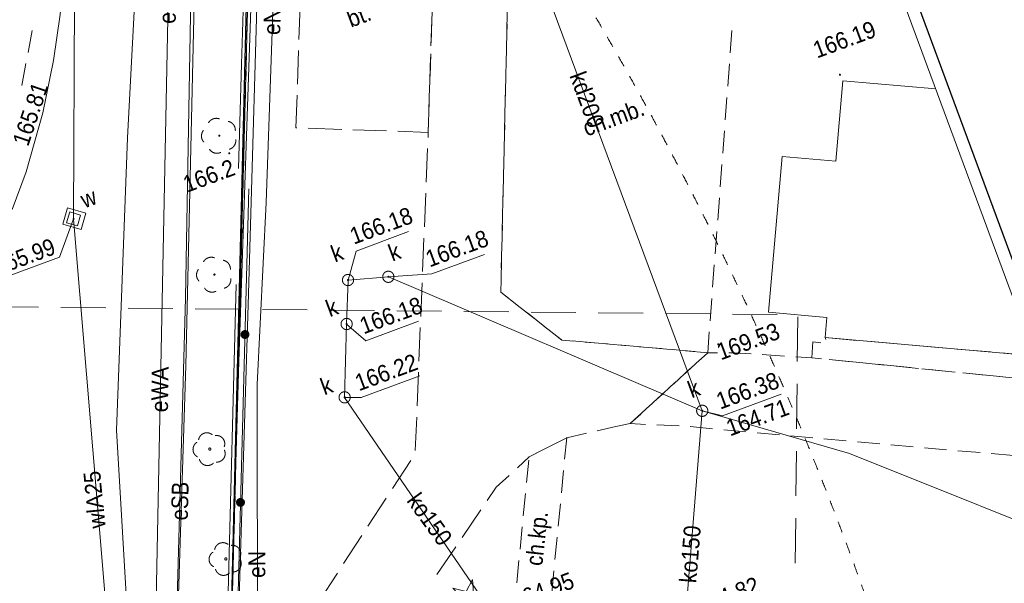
# Model space of a CAD drawing. Header units: millimetres. Extents: x -1155795 to 240441, y -422828 to 463730.
# Tile 58 of 66: x 47600 to 91579, y 22552 to 47720. Entities that reach past the tile are written whole.
import ezdxf
from ezdxf.xclip import XClip

# ---------------------------------------------------------------- set-up
doc = ezdxf.new("R2010")
doc.units = ezdxf.units.MM
doc.header["$MEASUREMENT"] = 0
doc.header["$XCLIPFRAME"] = 0
doc.linetypes.add('Dashed 1_500', pattern=[1000, 500, -500])
doc.linetypes.add('Wipeout_Contour', pattern=[1000, 0, -1000])
for name, color, linetype in [('00 PZT MAPA', 7, 'Continuous'), ('Sycow_7_KTOK - Ogrodzenie trwałe', 7, 'Continuous'), ('Sycow_7_punkt wysokościowy naturalny', 7, 'Continuous'), ('Sycow_7_punkt wysokościowy sztuczny', 7, 'Continuous'), ('Sycow_7_SUPS01_W - Punkt o określonej wysokości urządzenia', 7, 'Continuous'), ('Sycow_7_SUUS22_W - Właz kwadratowy', 7, 'Continuous')]:
    doc.layers.add(name, color=color, linetype=linetype)
for name, color, linetype, lineweight in [('0_Nr_pióra__27', 7, 'Continuous', 25), ('Nowe_0_Nr_pióra__27', 7, 'Continuous', 25), ('Sycow_7_218-kontur użytku gruntowego_Nr_pióra__3', 3, 'Continuous', 18), ('Sycow_7_219-działka ewidencyjna_Nr_pióra__7', 7, 'Continuous', 18), ('Sycow_7_312-budynek ewidencyjny_Nr_pióra__7', 7, 'Continuous', 18), ('Sycow_7_@Wywiad_Nr_pióra__5', 5, 'Continuous', 18), ('Sycow_7_@Wywiad_Nr_pióra__7', 7, 'Continuous', 18), ('Sycow_7_@Zakres_Nr_pióra__6', 6, 'Continuous', 18), ('Sycow_7_chodnik (powierzchnia)-Atr17_Nr_pióra__7', 7, 'Continuous', 18), ('Sycow_7_chodnik (powierzchnia)_Nr_pióra__7', 7, 'Continuous', 18), ('Sycow_7_drzewo liściaste (punkt)_Nr_pióra__94', 94, 'Continuous', 18), ('Sycow_7_krawężnik (linia)_Nr_pióra__7', 7, 'Continuous', 18), ('Sycow_7_KTCR - Chodnik_Nr_pióra__7', 7, 'Continuous', 18), ('Sycow_7_KTOK - Ogrodzenie trwałe_Nr_pióra__7', 7, 'Continuous', 18), ('Sycow_7_OBOP01 - Drzewo iglaste_Nr_pióra__96', 96, 'Continuous', 18), ('Sycow_7_OBOP02 - Drzewo liściaste_Nr_pióra__96', 96, 'Continuous', 18), ('Sycow_7_ogrodzenie trwałe (linia)_Nr_pióra__7', 7, 'Continuous', 18), ('Sycow_7_plac (powierzchnia)-Atr17_Nr_pióra__7', 7, 'Continuous', 18), ('Sycow_7_plac (powierzchnia)_Nr_pióra__7', 7, 'Continuous', 18), ('Sycow_7_przewód elektroenergetyczny (linia)-Atr1_Nr_pióra__1', 1, 'Continuous', 18), ('Sycow_7_przewód elektroenergetyczny (linia)_Nr_pióra__1', 1, 'Continuous', 18), ('Sycow_7_przewód kanalizacyjny (linia)-Atr1_Nr_pióra__34', 34, 'Continuous', 18), ('Sycow_7_przewód kanalizacyjny (linia)_Nr_pióra__34', 34, 'Continuous', 18), ('Sycow_7_przewód wodociągowy (linia)-Atr1_Nr_pióra__5', 5, 'Continuous', 18), ('Sycow_7_przewód wodociągowy (linia)_Nr_pióra__5', 5, 'Continuous', 18), ('Sycow_7_punkt o określonej wysokości (sieć kanalizacyjna)-Atr2_Nr_pióra__34', 34, 'Continuous', 18), ('Sycow_7_punkt o określonej wysokości (sieć kanalizacyjna)-Atr2_Nr_pióra__7', 7, 'Continuous', 18), ('Sycow_7_punkt o określonej wysokości (sieć kanalizacyjna)-Atr3_Nr_pióra__34', 34, 'Continuous', 18), ('Sycow_7_punkt o określonej wysokości (sieć kanalizacyjna)_Nr_pióra__34', 34, 'Continuous', 18), ('Sycow_7_punkt wysokościowy naturalny-Atr2_Nr_pióra__7', 7, 'Continuous', 18), ('Sycow_7_punkt wysokościowy sztuczny-Atr2_Nr_pióra__7', 7, 'Continuous', 18), ('Sycow_7_studzienka okrągła - przewód kanalizacyjny (punkt)-Atr17_Nr_pióra__34', 34, 'Continuous', 18), ('Sycow_7_studzienka okrągła - przewód kanalizacyjny (punkt)_Nr_pióra__34', 34, 'Continuous', 18), ('Sycow_7_SUBP02_W - Komora podziemna - przewód wodociągowy_Nr_pióra__5', 5, 'Continuous', 18), ('Sycow_7_SUPE - Przewód elektroenergetyczny_Nr_pióra__1', 1, 'Continuous', 18), ('Sycow_7_SUPE_O - Przewód elektroenergetyczny - opis_Nr_pióra__1', 1, 'Continuous', 18), ('Sycow_7_SUPS01_W - Punkt o określonej wysokości urządzenia_Nr_pióra__7', 7, 'Continuous', 18), ('Sycow_7_SUPS01_W_O - Punkt o określonej wysokości urządzenia - rzędna góry_Nr_pióra__5', 5, 'Continuous', 18), ('Sycow_7_SUUS22_W - Właz - opis_Nr_pióra__7', 7, 'Continuous', 18), ('Sycow_7_SUUS22_W - Właz kwadratowy_Nr_pióra__7', 7, 'Continuous', 18), ('Sycow_7_Warstwa 3_Nr_pióra__7', 7, 'Continuous', 18)]:
    doc.layers.add(name, color=color, linetype=linetype, lineweight=lineweight)
doc.layers.add('0_Nr_pióra__99', color=7, linetype='Continuous', lineweight=0, true_color=0xaad2ff)
doc.layers.add('Sycow_7_PZT_RT - Linia rozgraniczająca_Nr_pióra__252', color=7, linetype='Continuous', lineweight=18, true_color=0x929292)
doc.styles.add('STYL_AUTOMATYCZNY_5', font='txt', dxfattribs={"width": 0.9})
doc.styles.add('STYL_AUTOMATYCZNY_6', font='txt', dxfattribs={"width": 0.87})

# ---------------------------------------------------------------- blocks, each defined once
blk = doc.blocks.new('Rysunek_1_7', base_point=(14567, -19307))
at = {"layer": 'Sycow_7_drzewo liściaste (punkt)_Nr_pióra__94', "linetype": 'Continuous', "lineweight": 18}
for points in [[(56566, 42558, 1), (56472, 42523, 1)], [(56346, 36356, 1), (56252, 36321, 1)]]:
    blk.add_hatch(color=94, dxfattribs=at).paths.add_polyline_path(points)
at = {"layer": 'Sycow_7_KTOK - Ogrodzenie trwałe', "linetype": 'Continuous', "lineweight": 0, "true_color": 0x000000}
for points in [[(57828, 33723, 1), (57500, 33601, 1)], [(57626, 26225, 1), (57297, 26104, 1)]]:
    blk.add_hatch(color=178, dxfattribs=at).paths.add_polyline_path(points)
at = {"layer": 'Sycow_7_punkt o określonej wysokości (sieć kanalizacyjna)_Nr_pióra__34', "linetype": 'Continuous', "lineweight": 18}
for points in [[(62307, 36110, 1), (62222, 36079, 1)], [(64109, 36255, 1), (64024, 36224, 1)], [(62245, 34147, 1), (62160, 34115, 1)], [(62156, 30872, 1), (62072, 30841, 1)], [(78129, 30271, 1), (78044, 30240, 1)]]:
    blk.add_hatch(color=34, dxfattribs=at).paths.add_polyline_path(points)
at = {"layer": 'Sycow_7_punkt wysokościowy naturalny', "linetype": 'Continuous', "lineweight": 0, "true_color": 0x000000}
blk.add_hatch(color=178, dxfattribs=at).paths.add_polyline_path([(57001, 41770, 1), (56917, 41739, 1)])
at = {"layer": 'Sycow_7_punkt wysokościowy sztuczny', "linetype": 'Continuous', "lineweight": 0, "true_color": 0x000000}
for points in [[(84280, 45280, 1), (84195, 45249, 1)], [(78841, 33243, 1), (78757, 33212, 1)]]:
    blk.add_hatch(color=178, dxfattribs=at).paths.add_polyline_path(points)
at = {"layer": 'Sycow_7_218-kontur użytku gruntowego_Nr_pióra__3', "color": 3, "linetype": 'Continuous', "lineweight": 18}
for p, q in [((57762, 47434), (57749, 46935)), ((57749, 46935), (57762, 47434)), ((57737, 46435), (57724, 45935)), ((57724, 45935), (57737, 46435)), ((57711, 45435), (57698, 44935)), ((57698, 44935), (57711, 45435)), ((57685, 44435), (57672, 43936)), ((57672, 43936), (57685, 44435)), ((57659, 43436), (57646, 42936)), ((57646, 42936), (57659, 43436)), ((57633, 42436), (57620, 41936)), ((57620, 41936), (57633, 42436)), ((57607, 41436), (57594, 40937)), ((57594, 40937), (57607, 41436)), ((57581, 40437), (57569, 39937)), ((57569, 39937), (57581, 40437)), ((57556, 39437), (57543, 38937)), ((57543, 38937), (57556, 39437)), ((57530, 38437), (57517, 37938)), ((57517, 37938), (57530, 38437)), ((57504, 37438), (57491, 36938)), ((57491, 36938), (57504, 37438)), ((57478, 36438), (57465, 35938)), ((57465, 35938), (57478, 36438)), ((57452, 35438), (57439, 34939)), ((57439, 34939), (57452, 35438)), ((57426, 34439), (57413, 33939)), ((57413, 33939), (57426, 34439)), ((57400, 33439), (57388, 32939)), ((57388, 32939), (57400, 33439)), ((57375, 32439), (57362, 31940)), ((57362, 31940), (57375, 32439)), ((57349, 31440), (57336, 30940)), ((57336, 30940), (57349, 31440)), ((57323, 30440), (57310, 29940)), ((57310, 29940), (57323, 30440)), ((57297, 29440), (57284, 28941)), ((57284, 28941), (57297, 29440)), ((57271, 28441), (57258, 27941)), ((57258, 27941), (57271, 28441)), ((57245, 27441), (57232, 26941)), ((57232, 26941), (57245, 27441)), ((57220, 26441), (57207, 25942)), ((57207, 25942), (57220, 26441)), ((57194, 25442), (57181, 24942)), ((57181, 24942), (57194, 25442)), ((57168, 24442), (57155, 23942)), ((57155, 23942), (57168, 24442)), ((57142, 23442), (57129, 22943)), ((57129, 22943), (57142, 23442))]:
    blk.add_line(p, q, dxfattribs=at)
at = {"layer": 'Sycow_7_219-działka ewidencyjna_Nr_pióra__7', "color": 7, "linetype": 'Continuous', "lineweight": 18}
blk.add_line((56772, 9140), (58068, 59237), dxfattribs=at)
at = {"layer": 'Sycow_7_312-budynek ewidencyjny_Nr_pióra__7', "color": 7, "linetype": 'Continuous', "lineweight": 18}
for p, q in [((84048, 41399), (84360, 44990)), ((84360, 44990), (88526, 44626)), ((81052, 34659), (81656, 41611)), ((81656, 41611), (84048, 41399)), ((83654, 34428), (81052, 34659)), ((83573, 33524), (83654, 34428)), ((92938, 32709), (83573, 33524))]:
    blk.add_line(p, q, dxfattribs=at)
at = {"layer": 'Sycow_7_@Wywiad_Nr_pióra__7', "color": 7, "linetype": 'Continuous', "lineweight": 18}
for p, q in [((65839, 42465), (65848, 42689)), ((65757, 40467), (65818, 41966)), ((65676, 38469), (65737, 39967)), ((65595, 36470), (65656, 37969)), ((65514, 34472), (65575, 35971)), ((65433, 32474), (65494, 33972)), ((65352, 30475), (65413, 31974)), ((65271, 28477), (65332, 29976)), ((64249, 26779), (65068, 28035)), ((63156, 25104), (63976, 26360)), ((68203, 25836), (67361, 24594)), ((62063, 23429), (62883, 24685)), ((67080, 24180), (66239, 22939)), ((60970, 21754), (61790, 23010))]:
    blk.add_line(p, q, dxfattribs=at)
at = {"layer": 'Sycow_7_@Wywiad_Nr_pióra__7', "color": 7, "linetype": 'Continuous', "lineweight": 18, "flags": 128}
for points in [[(74866, 29681), (74222, 29553), (73399, 29365)], [(72912, 29255), (72036, 29055), (71500, 28781)], [(71055, 28553), (70354, 28193), (69830, 27711)], [(69462, 27373), (68884, 26840), (68483, 26249)]]:
    blk.add_lwpolyline(points, dxfattribs=at)
at = {"layer": 'Sycow_7_@Zakres_Nr_pióra__6', "color": 6, "linetype": 'Continuous', "lineweight": 18}
for p, q in [((46442, 34896), (48442, 34876)), ((49442, 34866), (51442, 34847)), ((52442, 34837), (54442, 34817)), ((55442, 34808), (57442, 34788)), ((58442, 34778), (60442, 34758)), ((61442, 34749), (63441, 34729)), ((64441, 34719), (66441, 34700)), ((67441, 34690), (69441, 34670)), ((70441, 34660), (72441, 34641)), ((73441, 34631), (75441, 34611)), ((76441, 34601), (78441, 34582)), ((79441, 34572), (81441, 34552)), ((82352, 34456), (82333, 32456)), ((82323, 31456), (82303, 29456)), ((82293, 28456), (82274, 26456)), ((82264, 25456), (82244, 23457))]:
    blk.add_line(p, q, dxfattribs=at)
at = {"layer": 'Sycow_7_chodnik (powierzchnia)_Nr_pióra__7', "color": 7, "linetype": 'Continuous', "lineweight": 18}
for p, q in [((69381, 48115), (69358, 47115)), ((66006, 47690), (65974, 46691)), ((69344, 46541), (69368, 47541)), ((47973, 46255), (48160, 47238)), ((79340, 46243), (79416, 47240)), ((65958, 46191), (65927, 45192)), ((69346, 46615), (69323, 45616)), ((47692, 44782), (47879, 45764)), ((69310, 45042), (69333, 46041)), ((79228, 44747), (79303, 45745)), ((69311, 45116), (69288, 44116)), ((65911, 44692), (65879, 43692)), ((69275, 43542), (69298, 44542)), ((79115, 43252), (79190, 44249)), ((69276, 43616), (69253, 42617)), ((65864, 43193), (65848, 42689)), ((69240, 42042), (69263, 43042)), ((79002, 41756), (79077, 42753)), ((69241, 42117), (69218, 41117)), ((69205, 40543), (69228, 41543)), ((78889, 40260), (78964, 41257)), ((69206, 40617), (69183, 39617)), ((69170, 39043), (69193, 40043)), ((78776, 38764), (78852, 39762)), ((69171, 39117), (69148, 38118)), ((69135, 37544), (69158, 38543)), ((78663, 37269), (78739, 38266)), ((69136, 37618), (69113, 36618)), ((69100, 36044), (69123, 37044)), ((78551, 35773), (78626, 36770)), ((69881, 34931), (69093, 35546)), ((78438, 34277), (78513, 35274)), ((69822, 34976), (70610, 34361)), ((71063, 34007), (70275, 34623)), ((71004, 34053), (71792, 33437)), ((72283, 33375), (73279, 33289)), ((73851, 33239), (72855, 33326)), ((73777, 33246), (74774, 33160)), ((75346, 33110), (74350, 33196)), ((75272, 33116), (76268, 33030)), ((76840, 32980), (75844, 33067)), ((76766, 32987), (77762, 32901)), ((81768, 32702), (80770, 32765)), ((84757, 32448), (83762, 32548)), ((77550, 32137), (76812, 31462)), ((77221, 31836), (77958, 32511)), ((86249, 32299), (85254, 32399)), ((87742, 32151), (86747, 32250)), ((89235, 32002), (88240, 32101)), ((90727, 31853), (89732, 31952)), ((92220, 31704), (91225, 31803)), ((76114, 30823), (76852, 31498)), ((76443, 31125), (75706, 30450)), ((74866, 29681), (75745, 30486)), ((75337, 30112), (74866, 29681)), ((74866, 29681), (75553, 29649)), ((76052, 29626), (77051, 29579)), ((77550, 29548), (78546, 29457)), ((79044, 29411), (80040, 29320)), ((80538, 29275), (81534, 29184)), ((82032, 29139), (83028, 29048)), ((83525, 29002), (84521, 28911)), ((85019, 28866), (86015, 28775)), ((86513, 28731), (87509, 28645)), ((88008, 28602), (89004, 28517)), ((89502, 28474), (90498, 28388)), ((90997, 28345), (91993, 28260))]:
    blk.add_line(p, q, dxfattribs=at)
at = {"layer": 'Sycow_7_chodnik (powierzchnia)_Nr_pióra__7', "color": 7, "linetype": 'Continuous', "lineweight": 18, "flags": 128}
for points in [[(69101, 36118), (69088, 35550), (69428, 35284)], [(72357, 33369), (71819, 33416), (71457, 33699)], [(78261, 32857), (78330, 32851), (78400, 33779)], [(78327, 32848), (78330, 32851), (77338, 32937)], [(78773, 32849), (78330, 32851), (77919, 32475)], [(80271, 32796), (79495, 32845), (79273, 32846)], [(83264, 32597), (82989, 32625), (82267, 32670)]]:
    blk.add_lwpolyline(points, dxfattribs=at)
at = {"layer": 'Sycow_7_drzewo liściaste (punkt)_Nr_pióra__94', "color": 94, "linetype": 'Continuous', "lineweight": 18}
for centre, start, end in [((56380, 42916), 69.59, 151.046), ((56832, 42789), 357.77, 79.01), ((56119, 42525), 141.626, 222.866), ((56852, 42318), 285.447, 7.097), ((56411, 42155), 213.539, 295.189), ((56160, 36713), 69.59, 151.046), ((56612, 36586), 357.77, 79.01), ((55899, 36323), 141.626, 222.866), ((56632, 36116), 285.447, 7.097), ((56191, 35953), 213.539, 295.189)]:
    blk.add_arc(centre, 400, start, end, dxfattribs=at)
at = {"layer": 'Sycow_7_KTCR - Chodnik_Nr_pióra__7', "color": 7, "linetype": 'Continuous', "lineweight": 18}
for p, q in [((70673, 28357), (71563, 28813)), ((70242, 27058), (70340, 28053)), ((71894, 27593), (71798, 26598)), ((70094, 25565), (70193, 26560)), ((71750, 26100), (71653, 25105)), ((69947, 24072), (70045, 25067)), ((71605, 24607), (71509, 23612)), ((69800, 22579), (69898, 23575)), ((71461, 23114), (71364, 22119))]:
    blk.add_line(p, q, dxfattribs=at)
at = {"layer": 'Sycow_7_KTCR - Chodnik_Nr_pióra__7', "color": 7, "linetype": 'Continuous', "lineweight": 18, "flags": 128}
blk.add_lwpolyline([(72008, 29041), (72036, 29055), (71942, 28091)], dxfattribs=at)
at = {"layer": 'Sycow_7_KTOK - Ogrodzenie trwałe_Nr_pióra__7', "color": 7, "linetype": 'Continuous', "lineweight": 18}
blk.add_line((56982, 8408), (57840, 40173), dxfattribs=at)
for centre in [(57664, 33662), (57462, 26165)]:
    blk.add_circle(centre, 175, dxfattribs=at)
at = {"layer": 'Sycow_7_OBOP01 - Drzewo iglaste_Nr_pióra__96', "color": 96, "linetype": 'Continuous', "lineweight": 18, "flags": 128}
blk.add_lwpolyline([(67828, 22720), (67540, 22179), (66948, 22337), (67370, 21892), (67041, 21374), (67588, 21651), (67975, 21176), (67893, 21783), (68466, 21999), (67863, 22108)], close=True, dxfattribs=at)
at = {"layer": 'Sycow_7_OBOP02 - Drzewo liściaste_Nr_pióra__96', "color": 96, "linetype": 'Continuous', "lineweight": 18}
for centre in [(56091, 28547), (56808, 23641)]:
    blk.add_circle(centre, 50, dxfattribs=at)
for centre, start, end in [((55961, 28899), 50.4651, 170.1709), ((56385, 28780), 338.4651, 98.1709), ((55716, 28532), 122.4651, 242.1709), ((56403, 28339), 266.4651, 26.1709), ((55990, 28186), 194.4651, 314.1709), ((56678, 23993), 50.4651, 170.1709), ((57102, 23874), 338.4651, 98.1709), ((56434, 23626), 122.4651, 242.1709), ((57120, 23433), 266.4651, 26.1709), ((56707, 23280), 194.4651, 314.1709)]:
    blk.add_arc(centre, 375, start, end, dxfattribs=at)
at = {"layer": 'Sycow_7_ogrodzenie trwałe (linia)_Nr_pióra__7', "color": 7, "linetype": 'Continuous', "lineweight": 18}
blk.add_line((57513, 45728), (57370, 41071), dxfattribs=at)
at = {"layer": 'Sycow_7_ogrodzenie trwałe (linia)_Nr_pióra__7', "color": 7, "linetype": 'Continuous', "lineweight": 18, "flags": 128}
blk.add_lwpolyline([(57635, 49476), (57601, 48604), (57513, 45728)], dxfattribs=at)
at = {"layer": 'Sycow_7_plac (powierzchnia)_Nr_pióra__7', "color": 7, "linetype": 'Continuous', "lineweight": 18}
for p, q in [((60125, 48341), (60075, 46842)), ((65970, 46552), (66017, 48051)), ((60058, 46342), (60007, 44843)), ((65907, 44553), (65954, 46052)), ((65848, 42689), (65891, 44053)), ((60486, 42872), (61985, 42821)), ((62485, 42804), (63984, 42753)), ((64484, 42736), (65848, 42689)), ((86973, 33228), (85479, 33358)), ((88966, 33055), (87471, 33185)), ((90958, 32882), (89464, 33011)), ((92938, 32709), (91456, 32838)), ((83912, 32533), (85404, 32384)), ((85902, 32334), (87394, 32185)), ((87892, 32136), (89384, 31987)), ((89882, 31937), (91375, 31788))]:
    blk.add_line(p, q, dxfattribs=at)
at = {"layer": 'Sycow_7_plac (powierzchnia)_Nr_pióra__7', "color": 7, "linetype": 'Continuous', "lineweight": 18, "flags": 128}
for points in [[(59990, 44343), (59940, 42890), (59986, 42889)], [(84981, 33401), (83573, 33524), (83606, 33443)], [(83388, 33289), (83026, 33332), (82989, 32625), (83414, 32582)]]:
    blk.add_lwpolyline(points, dxfattribs=at)
at = {"layer": 'Sycow_7_przewód elektroenergetyczny (linia)_Nr_pióra__1', "color": 1, "linetype": 'Continuous', "lineweight": 18, "flags": 128}
for points in [[(60256, 64068), (55286, 64158), (54437, 58906), (53637, 18846), (53434, 7904), (53908, -5932), (56871, -9847)], [(60222, 62807), (56157, 62699), (55676, 60772), (55021, 32272), (54290, 9480), (54290, -2069), (54272, -22613), (61908, -22441), (72547, -22319), (86954, -22637), (88472, -22906), (101047, -23316), (101386, -23915), (103579, -24020), (109528, -24419), (114118, -24490)], [(64542, 60270), (64407, 59452), (64075, 59254), (58509, 59081), (57824, 35474), (57004, 8832), (57809, -9585), (57629, -23066)], [(62580, 60385), (62471, 58692), (60731, 58667), (60413, 56128), (59163, 55271), (58604, 39559), (58210, 31437), (58216, 19411)]]:
    blk.add_lwpolyline(points, dxfattribs=at)
at = {"layer": 'Sycow_7_przewód kanalizacyjny (linia)_Nr_pióra__34', "color": 34, "linetype": 'Continuous', "lineweight": 18}
for p, q in [((78087, 30255), (67857, 57797)), ((77130, 18352), (78087, 30255))]:
    blk.add_line(p, q, dxfattribs=at)
at = {"layer": 'Sycow_7_przewód kanalizacyjny (linia)_Nr_pióra__34', "color": 34, "linetype": 'Continuous', "lineweight": 18, "flags": 128}
for points in [[(78087, 30255), (64066, 36239), (62265, 36095), (62203, 34131), (62114, 30856), (70539, 18557)], [(78087, 30255), (84667, 28352), (96270, 23711)]]:
    blk.add_lwpolyline(points, dxfattribs=at)
at = {"layer": 'Sycow_7_przewód wodociągowy (linia)_Nr_pióra__5', "color": 5, "linetype": 'Continuous', "lineweight": 18, "flags": 128}
blk.add_lwpolyline([(57641, -15267), (57687, -11762), (57368, -4736), (56757, 9209), (57007, 19422), (57382, 32463), (57994, 50423), (58276, 59250), (62142, 59466), (62665, 60385)], dxfattribs=at)
at = {"layer": 'Sycow_7_punkt o określonej wysokości (sieć kanalizacyjna)-Atr2_Nr_pióra__7', "color": 7, "linetype": 'Continuous', "lineweight": 18, "flags": 128}
for points in [[(62265, 36095), (62627, 37391), (64969, 38258)], [(64066, 36239), (66011, 36373), (68354, 37240)], [(62203, 34131), (63066, 33384), (65408, 34251)], [(62114, 30856), (62855, 30843), (65471, 31812)], [(78087, 30255), (78993, 30026), (81609, 30994)]]:
    blk.add_lwpolyline(points, dxfattribs=at)
at = {"layer": 'Sycow_7_PZT_RT - Linia rozgraniczająca_Nr_pióra__252', "color": 252, "linetype": 'Continuous', "lineweight": 18, "true_color": 0x929292}
blk.add_line((56572, 9146), (57264, 35890), dxfattribs=at)
at = {"layer": 'Sycow_7_studzienka okrągła - przewód kanalizacyjny (punkt)_Nr_pióra__34', "color": 34, "linetype": 'Continuous', "lineweight": 18}
for centre in [(62265, 36095), (64066, 36239), (62203, 34131), (62114, 30856), (78087, 30255)]:
    blk.add_circle(centre, 250, dxfattribs=at)
at = {"layer": 'Sycow_7_SUBP02_W - Komora podziemna - przewód wodociągowy_Nr_pióra__5', "color": 5, "linetype": 'Continuous', "lineweight": 18, "flags": 128}
blk.add_lwpolyline([(49739, 39313), (50555, 39083), (50350, 38357), (49534, 38588)], close=True, dxfattribs=at)
at = {"layer": 'Sycow_7_Warstwa 3_Nr_pióra__7', "color": 7, "linetype": 'Continuous', "lineweight": 18, "flags": 128}
blk.add_lwpolyline([(134317, -77445), (67579, 102799)], dxfattribs=at)
blk.add_lwpolyline([(27307, -64122), (35308, -85732), (124558, -52686), (67236, 102126), (-104410, 38571), (-55090, -94631)], close=True, dxfattribs=at)
at = {"layer": 'Sycow_7_chodnik (powierzchnia)-Atr17_Nr_pióra__7', "color": 7, "linetype": 'Continuous', "lineweight": 18, "insert": (72929, 42486), "char_height": 750, "attachment_point": 7, "rotation": 20.318, "style": 'STYL_AUTOMATYCZNY_5'}
blk.add_mtext('\\A1;{\\pql;\\fArial|b0|i0|c0|p0;\\W0.900000;ch.mb.}', dxfattribs=at)
at = {"layer": 'Sycow_7_KTCR - Chodnik_Nr_pióra__7', "color": 7, "linetype": 'Continuous', "lineweight": 18, "insert": (70677, 23335), "char_height": 750, "attachment_point": 4, "rotation": 83.7634, "style": 'STYL_AUTOMATYCZNY_6'}
blk.add_mtext('\\A1;{\\pql;\\fArial|b0|i0|c0|p0;\\W0.870000;ch.kp.}', dxfattribs=at)
at = {"layer": 'Sycow_7_plac (powierzchnia)-Atr17_Nr_pióra__7', "color": 7, "linetype": 'Continuous', "lineweight": 18, "insert": (62394, 47351), "char_height": 750, "attachment_point": 7, "rotation": 20.318, "style": 'STYL_AUTOMATYCZNY_5'}
blk.add_mtext('\\A1;{\\pql;\\fArial|b0|i0|c0|p0;\\W0.900000;bt.}', dxfattribs=at)
at = {"layer": 'Sycow_7_przewód elektroenergetyczny (linia)-Atr1_Nr_pióra__1', "color": 1, "linetype": 'Continuous', "lineweight": 18, "char_height": 750, "attachment_point": 4, "style": 'STYL_AUTOMATYCZNY_5'}
for s, insert, rotation in [('\\A1;{\\pql;\\fArial|b0|i0|c0|p0;\\W0.900000;eWA}', (54194, 47540), 88.856), ('\\A1;{\\pql;\\fArial|b0|i0|c0|p0;\\W0.900000;eN}', (58858, 47039), 87.961), ('\\A1;{\\pql;\\fArial|b0|i0|c0|p0;\\W0.900000;eWA}', (53847, 30190), 88.856), ('\\A1;{\\pql;\\fArial|b0|i0|c0|p0;\\W0.900000;eN}', (58197, 22790), 90.03)]:
    blk.add_mtext(s, dxfattribs=dict(at, insert=insert, rotation=rotation))
at = {"layer": 'Sycow_7_przewód kanalizacyjny (linia)-Atr1_Nr_pióra__34', "color": 34, "linetype": 'Continuous', "lineweight": 18, "char_height": 750, "attachment_point": 4, "style": 'STYL_AUTOMATYCZNY_5'}
for s, insert, rotation in [('\\A1;{\\pql;\\fArial|b0|i0|c0|p0;\\W0.900000;kd200}', (72492, 45352), 290.376), ('\\A1;{\\pql;\\fArial|b0|i0|c0|p0;\\W0.900000;ko150}', (65153, 26453), 305.8978), ('\\A1;{\\pql;\\fArial|b0|i0|c0|p0;\\W0.900000;ko150}', (77451, 22573), 85.405)]:
    blk.add_mtext(s, dxfattribs=dict(at, insert=insert, rotation=rotation))
at = {"layer": 'Sycow_7_przewód wodociągowy (linia)-Atr1_Nr_pióra__5', "color": 5, "linetype": 'Continuous', "lineweight": 18, "insert": (51452, 25045), "char_height": 750, "attachment_point": 7, "rotation": 95.705, "style": 'STYL_AUTOMATYCZNY_5'}
blk.add_mtext('\\A1;{\\pql;\\fArial|b0|i0|c0|p0;\\W0.900000;wlA25}', dxfattribs=at)
at = {"layer": 'Sycow_7_punkt o określonej wysokości (sieć kanalizacyjna)-Atr2_Nr_pióra__34', "color": 34, "linetype": 'Continuous', "lineweight": 18, "char_height": 750, "attachment_point": 7, "rotation": 20.318, "style": 'STYL_AUTOMATYCZNY_5'}
for s, insert in [('\\A1;{\\pql;\\fArial|b0|i0|c0|p0;\\W0.900000;166.18}', (62527, 37661)), ('\\A1;{\\pql;\\fArial|b0|i0|c0|p0;\\W0.900000;166.18}', (65911, 36643)), ('\\A1;{\\pql;\\fArial|b0|i0|c0|p0;\\W0.900000;166.18}', (62965, 33654)), ('\\A1;{\\pql;\\fArial|b0|i0|c0|p0;\\W0.900000;166.22}', (62755, 31113)), ('\\A1;{\\pql;\\fArial|b0|i0|c0|p0;\\W0.900000;166.38}', (78893, 30295)), ('\\A1;{\\pql;\\fArial|b0|i0|c0|p0;\\W0.900000;164.95}', (69736, 21360)), ('\\A1;{\\pql;\\fArial|b0|i0|c0|p0;\\W0.900000;164.82}', (78013, 21151))]:
    blk.add_mtext(s, dxfattribs=dict(at, insert=insert))
at = {"layer": 'Sycow_7_punkt o określonej wysokości (sieć kanalizacyjna)-Atr3_Nr_pióra__34', "color": 34, "linetype": 'Continuous', "lineweight": 18, "insert": (79336, 29099), "char_height": 750, "attachment_point": 7, "rotation": 20.318, "style": 'STYL_AUTOMATYCZNY_5'}
blk.add_mtext('\\A1;{\\pql;\\fArial|b0|i0|c0|p0;\\W0.900000;164.71}', dxfattribs=at)
at = {"layer": 'Sycow_7_punkt wysokościowy naturalny-Atr2_Nr_pióra__7', "color": 7, "linetype": 'Continuous', "lineweight": 18, "insert": (55079, 39981), "char_height": 750, "attachment_point": 7, "rotation": 20.318, "style": 'STYL_AUTOMATYCZNY_5'}
blk.add_mtext('\\A1;{\\pql;\\fArial|b0|i0|c0|p0;\\W0.900000;166.2}', dxfattribs=at)
at = {"layer": 'Sycow_7_punkt wysokościowy sztuczny-Atr2_Nr_pióra__7', "color": 7, "linetype": 'Continuous', "lineweight": 18, "char_height": 750, "attachment_point": 7, "style": 'STYL_AUTOMATYCZNY_5'}
for s, insert, rotation in [('\\A1;{\\pql;\\fArial|b0|i0|c0|p0;\\W0.900000;166.19}', (83217, 45975), 20.318), ('\\A1;{\\pql;\\fArial|b0|i0|c0|p0;\\W0.900000;165.81}', (47984, 42024), 71.491), ('\\A1;{\\pql;\\fArial|b0|i0|c0|p0;\\W0.900000;169.53}', (78921, 32494), 20.318)]:
    blk.add_mtext(s, dxfattribs=dict(at, insert=insert, rotation=rotation))
at = {"layer": 'Sycow_7_studzienka okrągła - przewód kanalizacyjny (punkt)-Atr17_Nr_pióra__34', "color": 34, "linetype": 'Continuous', "lineweight": 18, "char_height": 750, "attachment_point": 7, "rotation": 20.318, "style": 'STYL_AUTOMATYCZNY_5'}
for insert in [(61678, 36872), (64243, 36915), (61451, 34432), (61209, 30940), (77615, 30809)]:
    blk.add_mtext('\\A1;{\\pql;\\fArial|b0|i0|c0|p0;\\W0.900000;k}', dxfattribs=dict(at, insert=insert))
at = {"layer": 'Sycow_7_SUPE_O - Przewód elektroenergetyczny - opis_Nr_pióra__1', "color": 1, "linetype": 'Continuous', "lineweight": 18, "insert": (54735, 25364), "char_height": 750, "attachment_point": 4, "rotation": 88.428, "style": 'STYL_AUTOMATYCZNY_6'}
blk.add_mtext('\\A1;{\\pql;\\fArial|b0|i0|c0|p0;\\W0.870000;eSB}', dxfattribs=at)
at = {"layer": 'Sycow_7_SUPS01_W_O - Punkt o określonej wysokości urządzenia - rzędna góry_Nr_pióra__5', "color": 5, "linetype": 'Continuous', "lineweight": 18, "insert": (46652, 36300), "char_height": 750, "attachment_point": 7, "rotation": 20.318, "style": 'STYL_AUTOMATYCZNY_6'}
blk.add_mtext('\\A1;{\\pql;\\fArial|b0|i0|c0|p0;\\W0.870000;165.99}', dxfattribs=at)
at = {"layer": 'Sycow_7_SUUS22_W - Właz - opis_Nr_pióra__7', "color": 7, "linetype": 'Continuous', "lineweight": 18, "insert": (50364, 39641), "char_height": 750, "attachment_point": 4, "rotation": 20.318, "style": 'STYL_AUTOMATYCZNY_6'}
blk.add_mtext('\\A1;{\\pql;\\fArial|b0|i0|c0|p0;\\W0.870000;w}', dxfattribs=at)
at = {"color": 254, "linetype": 'Wipeout_Contour', "lineweight": 0, "ltscale": 253229.178547}
blk.add_wipeout([(49836, 39133), (49695, 38653), (50175, 38513), (50316, 38993)], dxfattribs=at).dxf.layer = 'Sycow_7_SUUS22_W - Właz kwadratowy'
at = {"layer": 'Sycow_7_SUPS01_W - Punkt o określonej wysokości urządzenia', "linetype": 'Continuous', "lineweight": 0, "true_color": 0x000000}
blk.add_hatch(color=178, dxfattribs=at).paths.add_polyline_path([(50048, 38838, 1), (49963, 38807, 1)])
at = {"layer": 'Sycow_7_@Wywiad_Nr_pióra__5', "color": 5, "linetype": 'Continuous', "lineweight": 18}
for p, q in [((50006, 38823), (50100, 64455)), ((52319, 11182), (50006, 38823))]:
    blk.add_line(p, q, dxfattribs=at)
at = {"layer": 'Sycow_7_krawężnik (linia)_Nr_pióra__7', "color": 7, "linetype": 'Continuous', "lineweight": 18, "flags": 128}
blk.add_lwpolyline([(47269, 39244), (47893, 40925), (48632, 43566), (49103, 45894), (49405, 47958), (49624, 50246), (49724, 55305), (49952, 74360), (50159, 95803)], dxfattribs=at)
at = {"layer": 'Sycow_7_przewód elektroenergetyczny (linia)_Nr_pióra__1', "color": 1, "linetype": 'Continuous', "lineweight": 18, "flags": 128}
blk.add_lwpolyline([(28187, 2704), (28825, 2685), (29282, 2918), (29592, 3406), (29423, 3834), (29040, 4236), (29059, 6717), (39136, 7206), (51928, 7133), (52511, 10165), (52886, 12926), (51921, 29385), (52415, 42450), (53316, 59397), (61333, 59433), (61641, 60443)], dxfattribs=at)
at = {"layer": 'Sycow_7_SUPE - Przewód elektroenergetyczny_Nr_pióra__1', "color": 1, "linetype": 'Continuous', "lineweight": 18, "flags": 128}
blk.add_lwpolyline([(-15989, -15615), (-9393, -15487), (39148, -14158), (53879, -13767), (54050, -12890), (53669, -8471), (54290, 9480), (54999, 35301), (55460, 60549), (60098, 64263)], dxfattribs=at)
at = {"layer": 'Sycow_7_SUPS01_W - Punkt o określonej wysokości urządzenia_Nr_pióra__7', "color": 7, "linetype": 'Continuous', "lineweight": 18, "flags": 128}
blk.add_lwpolyline([(46621, 36097), (49375, 37116), (50006, 38823)], dxfattribs=at)
at = {"layer": 'Sycow_7_SUUS22_W - Właz kwadratowy_Nr_pióra__7', "color": 7, "linetype": 'Continuous', "lineweight": 18}
for p, q in [((49836, 39133), (49695, 38653)), ((50316, 38993), (49836, 39133)), ((50175, 38513), (50316, 38993)), ((49695, 38653), (50175, 38513))]:
    blk.add_line(p, q, dxfattribs=at)

msp = doc.modelspace()

# ---------------------------------------------------------------- block references
at = {"layer": '00 PZT MAPA', "color": 7, "linetype": 'Continuous', "lineweight": 15}
ref = msp.add_blockref('Rysunek_1_7', (14567, -19307), dxfattribs=at)
XClip(ref).set_block_clipping_path([(-38444.7789564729, -141413.2871562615), (134317.2398628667, -77444.9644498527), (67578.7707096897, 102798.5088210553), (-105183.2481096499, 38830.1861146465)])

# ---------------------------------------------------------------- next in the draw order: linework, layer by layer
at = {"layer": '0_Nr_pióra__27', "color": 7, "linetype": 'Continuous', "lineweight": 25}
msp.add_lwpolyline([(-104959, 38920), (67575, 102803), (134314, -77440), (-38220, -141324)], close=True, dxfattribs=at)
at = {"layer": '0_Nr_pióra__99', "color": 141, "linetype": 'Dashed 1_500', "lineweight": 0, "true_color": 0xaad2ff}
for centre in [(88699, -12696), (-56052, -28118)]:
    msp.add_circle(centre, 150000, dxfattribs=at)
at = {"layer": 'Nowe_0_Nr_pióra__27', "color": 7, "linetype": 'Continuous', "lineweight": 25}
msp.add_lwpolyline([(-45294, -8992), (-19136, -10376), (-19339, 8029), (29784, 8442), (56768, 9145), (58005, 59199)], dxfattribs=at)

doc.saveas('drawing.dxf')
